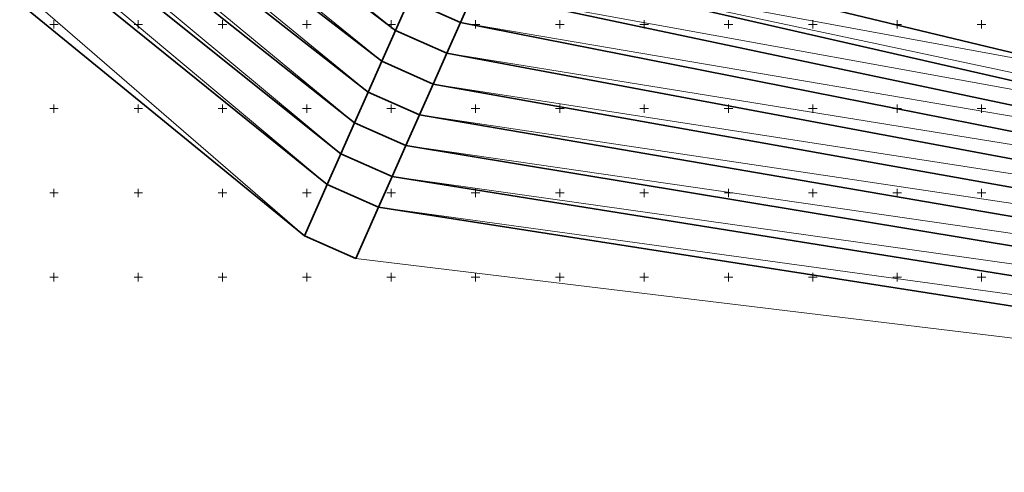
# Model space of a CAD drawing. Header units: metres. Extents: x -1013 to 1491576, y -5789570 to 1032.
# Tile 8 of 62: x -322 to 262, y -451 to -183. Entities that reach past the tile are written whole.
import ezdxf
from ezdxf.xclip import XClip

# ---------------------------------------------------------------- set-up
doc = ezdxf.new("R2010")
doc.units = ezdxf.units.M
doc.header["$MEASUREMENT"] = 0
doc.header["$XCLIPFRAME"] = 0
doc.layers.add('700-L Mapa 1_1000 dwg', color=7, linetype='Continuous')
for name, color, linetype, lineweight in [('703-L Płaszczyzny podejścia 2D3', 152, 'Continuous', 30), ('703-L Płaszczyzny podejścia 2D38', 171, 'Continuous', 35), ('704-L Płaszczyzny podejścia 3D38', 171, 'Continuous', 35), ('704-L Płaszczyzny podejścia 3D93', 254, 'Continuous', 13), ('ex_02_DXF_MZ_5_Podzial_sekcyjny_krzyze7', 9, 'Continuous', 18)]:
    doc.layers.add(name, color=color, linetype=linetype, lineweight=lineweight)

# ---------------------------------------------------------------- blocks, each defined once
blk = doc.blocks.new('Rysunek_1_5', base_point=(-7447251.91, -5789835.33))
at = {"layer": 'ex_02_DXF_MZ_5_Podzial_sekcyjny_krzyze7', "color": 9, "linetype": 'Continuous', "lineweight": 18}
for p, q in [((-304.41, -185.33), (-299.41, -185.33)), ((-301.91, -187.83), (-301.91, -182.83)), ((-254.41, -185.33), (-249.41, -185.33)), ((-251.91, -187.83), (-251.91, -182.83)), ((-204.41, -185.33), (-199.41, -185.33)), ((-201.91, -187.83), (-201.91, -182.83)), ((-154.41, -185.33), (-149.41, -185.33)), ((-151.91, -187.83), (-151.91, -182.83)), ((-104.41, -185.33), (-99.41, -185.33)), ((-101.91, -187.83), (-101.91, -182.83)), ((-54.41, -185.33), (-49.41, -185.33)), ((-51.91, -187.83), (-51.91, -182.83)), ((-4.41, -185.33), (0.59, -185.33)), ((-1.91, -187.83), (-1.91, -182.83)), ((45.59, -185.33), (50.59, -185.33)), ((48.09, -187.83), (48.09, -182.83)), ((95.59, -185.33), (100.59, -185.33)), ((98.09, -187.83), (98.09, -182.83)), ((145.59, -185.33), (150.59, -185.33)), ((148.09, -187.83), (148.09, -182.83)), ((195.59, -185.33), (200.59, -185.33)), ((198.09, -187.83), (198.09, -182.83)), ((245.59, -185.33), (250.59, -185.33)), ((248.09, -187.83), (248.09, -182.83)), ((-301.91, -237.83), (-301.91, -232.83)), ((-251.91, -237.83), (-251.91, -232.83)), ((-201.91, -237.83), (-201.91, -232.83)), ((-151.91, -237.83), (-151.91, -232.83)), ((-101.91, -237.83), (-101.91, -232.83)), ((-51.91, -237.83), (-51.91, -232.83)), ((-1.91, -237.83), (-1.91, -232.83)), ((48.09, -237.83), (48.09, -232.83)), ((98.09, -237.83), (98.09, -232.83)), ((148.09, -237.83), (148.09, -232.83)), ((198.09, -237.83), (198.09, -232.83)), ((248.09, -237.83), (248.09, -232.83)), ((-304.41, -235.33), (-299.41, -235.33)), ((-254.41, -235.33), (-249.41, -235.33)), ((-204.41, -235.33), (-199.41, -235.33)), ((-154.41, -235.33), (-149.41, -235.33)), ((-104.41, -235.33), (-99.41, -235.33)), ((-54.41, -235.33), (-49.41, -235.33)), ((-4.41, -235.33), (0.59, -235.33)), ((45.59, -235.33), (50.59, -235.33)), ((95.59, -235.33), (100.59, -235.33)), ((145.59, -235.33), (150.59, -235.33)), ((195.59, -235.33), (200.59, -235.33)), ((245.59, -235.33), (250.59, -235.33)), ((-304.41, -285.33), (-299.41, -285.33)), ((-301.91, -287.83), (-301.91, -282.83)), ((-254.41, -285.33), (-249.41, -285.33)), ((-251.91, -287.83), (-251.91, -282.83)), ((-204.41, -285.33), (-199.41, -285.33)), ((-201.91, -287.83), (-201.91, -282.83)), ((-154.41, -285.33), (-149.41, -285.33)), ((-151.91, -287.83), (-151.91, -282.83)), ((-104.41, -285.33), (-99.41, -285.33)), ((-101.91, -287.83), (-101.91, -282.83)), ((-54.41, -285.33), (-49.41, -285.33)), ((-51.91, -287.83), (-51.91, -282.83)), ((-4.41, -285.33), (0.59, -285.33)), ((-1.91, -287.83), (-1.91, -282.83)), ((45.59, -285.33), (50.59, -285.33)), ((48.09, -287.83), (48.09, -282.83)), ((95.59, -285.33), (100.59, -285.33)), ((98.09, -287.83), (98.09, -282.83)), ((145.59, -285.33), (150.59, -285.33)), ((148.09, -287.83), (148.09, -282.83)), ((195.59, -285.33), (200.59, -285.33)), ((198.09, -287.83), (198.09, -282.83)), ((245.59, -285.33), (250.59, -285.33)), ((248.09, -287.83), (248.09, -282.83)), ((-304.41, -335.33), (-299.41, -335.33)), ((-301.91, -337.83), (-301.91, -332.83)), ((-254.41, -335.33), (-249.41, -335.33)), ((-251.91, -337.83), (-251.91, -332.83)), ((-204.41, -335.33), (-199.41, -335.33)), ((-201.91, -337.83), (-201.91, -332.83)), ((-154.41, -335.33), (-149.41, -335.33)), ((-151.91, -337.83), (-151.91, -332.83)), ((-104.41, -335.33), (-99.41, -335.33)), ((-101.91, -337.83), (-101.91, -332.83)), ((-54.41, -335.33), (-49.41, -335.33)), ((-51.91, -337.83), (-51.91, -332.83)), ((-4.41, -335.33), (0.59, -335.33)), ((-1.91, -337.83), (-1.91, -332.83)), ((45.59, -335.33), (50.59, -335.33)), ((48.09, -337.83), (48.09, -332.83)), ((95.59, -335.33), (100.59, -335.33)), ((98.09, -337.83), (98.09, -332.83)), ((145.59, -335.33), (150.59, -335.33)), ((148.09, -337.83), (148.09, -332.83)), ((195.59, -335.33), (200.59, -335.33)), ((198.09, -337.83), (198.09, -332.83)), ((245.59, -335.33), (250.59, -335.33)), ((248.09, -337.83), (248.09, -332.83))]:
    blk.add_line(p, q, dxfattribs=at)

msp = doc.modelspace()

# ---------------------------------------------------------------- linework, layer by layer
at = {"layer": '703-L Płaszczyzny podejścia 2D3', "color": 152, "linetype": 'Continuous', "lineweight": 30}
msp.add_circle((8.23, 10.36), 1021.66, dxfattribs=at)
at = {"layer": '703-L Płaszczyzny podejścia 2D38', "color": 171, "linetype": 'Continuous', "lineweight": 35}
for p, q in [((-956.19, 345.7), (-153.33, -310.83)), ((-139.82, -280.36), (-864.76, 305.19)), ((-809.9, 280.88), (-131.72, -262.07)), ((-123.62, -243.79), (-755.05, 256.57)), ((-700.19, 232.26), (-115.52, -225.5)), ((-107.41, -207.22), (-645.34, 207.96)), ((-590.48, 183.65), (-99.31, -188.93)), ((-44.56, -147.57), (372.51, -243.07)), ((-52.66, -165.85), (427.36, -267.38)), ((482.22, -291.69), (-60.76, -184.14)), ((537.08, -316), (-68.87, -202.42)), ((-76.97, -220.71), (591.93, -340.3)), ((646.79, -364.61), (-85.07, -238.99)), ((-93.17, -257.28), (701.64, -388.92)), ((756.5, -413.23), (-101.28, -275.57)), ((-109.38, -293.85), (811.35, -437.54))]:
    msp.add_line(p, q, dxfattribs=at)
at = {"layer": '704-L Płaszczyzny podejścia 3D38', "color": 171, "linetype": 'Continuous', "lineweight": 35, "flags": 128}
for points in [[(319.42, -214.79), (-36.46, -129.28)], [(-52.66, -165.85), (-60.76, -184.14)], [(-99.31, -188.93), (-91.21, -170.65)], [(-60.76, -184.14), (-91.21, -170.65)], [(-91.21, -170.65), (-60.76, -184.14)], [(-60.76, -184.14), (-68.87, -202.42)], [(-107.41, -207.22), (-99.31, -188.93)], [(-68.87, -202.42), (-99.31, -188.93)], [(-99.31, -188.93), (-68.87, -202.42)], [(-68.87, -202.42), (-76.97, -220.71)], [(-115.52, -225.5), (-107.41, -207.22)], [(-76.97, -220.71), (-107.41, -207.22)], [(-107.41, -207.22), (-76.97, -220.71)], [(-76.97, -220.71), (-85.07, -238.99)], [(-123.62, -243.79), (-115.52, -225.5)], [(-85.07, -238.99), (-115.52, -225.5)], [(-115.52, -225.5), (-85.07, -238.99)], [(-85.07, -238.99), (-93.17, -257.28)], [(-131.72, -262.07), (-123.62, -243.79)], [(-93.17, -257.28), (-123.62, -243.79)], [(-123.62, -243.79), (-93.17, -257.28)], [(-139.82, -280.36), (-131.72, -262.07)], [(-101.28, -275.57), (-131.72, -262.07)], [(-131.72, -262.07), (-101.28, -275.57)], [(-93.17, -257.28), (-101.28, -275.57)], [(-101.28, -275.57), (-109.38, -293.85)], [(-153.33, -310.83), (-139.82, -280.36)], [(-109.38, -293.85), (-139.82, -280.36)], [(-139.82, -280.36), (-109.38, -293.85)], [(-109.38, -293.85), (-122.88, -324.33)], [(-122.88, -324.33), (-153.33, -310.83)]]:
    msp.add_lwpolyline(points, dxfattribs=at)
at = {"layer": '704-L Płaszczyzny podejścia 3D93', "color": 254, "linetype": 'Continuous', "lineweight": 13, "flags": 128}
for points in [[(-153.33, -310.83), (-956.19, 345.7)], [(-956.19, 345.7), (-864.76, 305.19), (-153.33, -310.83)], [(-139.82, -280.36), (-864.76, 305.19)], [(-864.76, 305.19), (-809.9, 280.88), (-139.82, -280.36)], [(-864.76, 305.19), (-139.82, -280.36)], [(-153.33, -310.83), (-864.76, 305.19)], [(-131.72, -262.07), (-809.9, 280.88)], [(-809.9, 280.88), (-755.05, 256.57), (-131.72, -262.07)], [(-809.9, 280.88), (-131.72, -262.07)], [(-139.82, -280.36), (-809.9, 280.88)], [(-123.62, -243.79), (-755.05, 256.57)], [(-755.05, 256.57), (-700.19, 232.26), (-123.62, -243.79)], [(-755.05, 256.57), (-123.62, -243.79)], [(-131.72, -262.07), (-755.05, 256.57)], [(-115.52, -225.5), (-700.19, 232.26)], [(-700.19, 232.26), (-645.34, 207.96), (-115.52, -225.5)], [(-700.19, 232.26), (-115.52, -225.5)], [(-123.62, -243.79), (-700.19, 232.26)], [(-107.41, -207.22), (-645.34, 207.96)], [(-645.34, 207.96), (-590.48, 183.65), (-107.41, -207.22)], [(-645.34, 207.96), (-107.41, -207.22)], [(-115.52, -225.5), (-645.34, 207.96)], [(-99.31, -188.93), (-590.48, 183.65)], [(-590.48, 183.65), (-535.63, 159.34), (-99.31, -188.93)], [(-590.48, 183.65), (-99.31, -188.93)], [(-107.41, -207.22), (-590.48, 183.65)], [(-99.31, -188.93), (-535.63, 159.34)], [(-36.46, -129.28), (319.42, -214.79)], [(-44.56, -147.57), (344.17, -230.51), (372.51, -243.07)], [(372.51, -243.07), (-44.56, -147.57)], [(-44.56, -147.57), (319.42, -214.79), (344.17, -230.51)], [(344.17, -230.51), (-44.56, -147.57)], [(319.42, -214.79), (-44.56, -147.57)], [(-44.56, -147.57), (372.51, -243.07)], [(-60.76, -184.14), (-52.66, -165.85)], [(-52.66, -165.85), (372.51, -243.07), (427.36, -267.38)], [(427.36, -267.38), (-52.66, -165.85)], [(372.51, -243.07), (-52.66, -165.85)], [(-52.66, -165.85), (427.36, -267.38)], [(-91.21, -170.65), (-99.31, -188.93)], [(-68.87, -202.42), (-60.76, -184.14)], [(-60.76, -184.14), (427.36, -267.38), (482.22, -291.69)], [(482.22, -291.69), (-60.76, -184.14)], [(427.36, -267.38), (-60.76, -184.14)], [(-60.76, -184.14), (482.22, -291.69)], [(-99.31, -188.93), (-107.41, -207.22)], [(-76.97, -220.71), (-68.87, -202.42)], [(-68.87, -202.42), (482.22, -291.69), (537.08, -316)], [(537.08, -316), (-68.87, -202.42)], [(482.22, -291.69), (-68.87, -202.42)], [(-68.87, -202.42), (537.08, -316)], [(-107.41, -207.22), (-115.52, -225.5)], [(-85.07, -238.99), (-76.97, -220.71)], [(-76.97, -220.71), (537.08, -316), (591.93, -340.3)], [(591.93, -340.3), (-76.97, -220.71)], [(537.08, -316), (-76.97, -220.71)], [(-76.97, -220.71), (591.93, -340.3)], [(-115.52, -225.5), (-123.62, -243.79)], [(-93.17, -257.28), (-85.07, -238.99)], [(-85.07, -238.99), (591.93, -340.3), (646.79, -364.61)], [(646.79, -364.61), (-85.07, -238.99)], [(591.93, -340.3), (-85.07, -238.99)], [(-85.07, -238.99), (646.79, -364.61)], [(-123.62, -243.79), (-131.72, -262.07)], [(-131.72, -262.07), (-139.82, -280.36)], [(-101.28, -275.57), (-93.17, -257.28)], [(-93.17, -257.28), (646.79, -364.61), (701.64, -388.92)], [(701.64, -388.92), (-93.17, -257.28)], [(646.79, -364.61), (-93.17, -257.28)], [(-93.17, -257.28), (701.64, -388.92)], [(-109.38, -293.85), (-101.28, -275.57)], [(-101.28, -275.57), (701.64, -388.92), (756.5, -413.23)], [(756.5, -413.23), (-101.28, -275.57)], [(701.64, -388.92), (-101.28, -275.57)], [(-101.28, -275.57), (756.5, -413.23)], [(-139.82, -280.36), (-153.33, -310.83)], [(-122.88, -324.33), (-109.38, -293.85)], [(-109.38, -293.85), (756.5, -413.23), (811.35, -437.54)], [(811.35, -437.54), (-109.38, -293.85)], [(756.5, -413.23), (-109.38, -293.85)], [(-109.38, -293.85), (811.35, -437.54)], [(811.35, -437.54), (-122.88, -324.33)]]:
    msp.add_lwpolyline(points, dxfattribs=at)

# ---------------------------------------------------------------- block references
at = {"layer": '700-L Mapa 1_1000 dwg', "color": 52, "linetype": 'Continuous', "lineweight": 25}
ref = msp.add_blockref('Rysunek_1_5', (-7447251.91, -5789835.33), dxfattribs=at)
XClip(ref).set_block_clipping_path([(-454.4097296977, -337.82710067), (350.5902703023, 167.17289933)])

doc.saveas('drawing.dxf')
